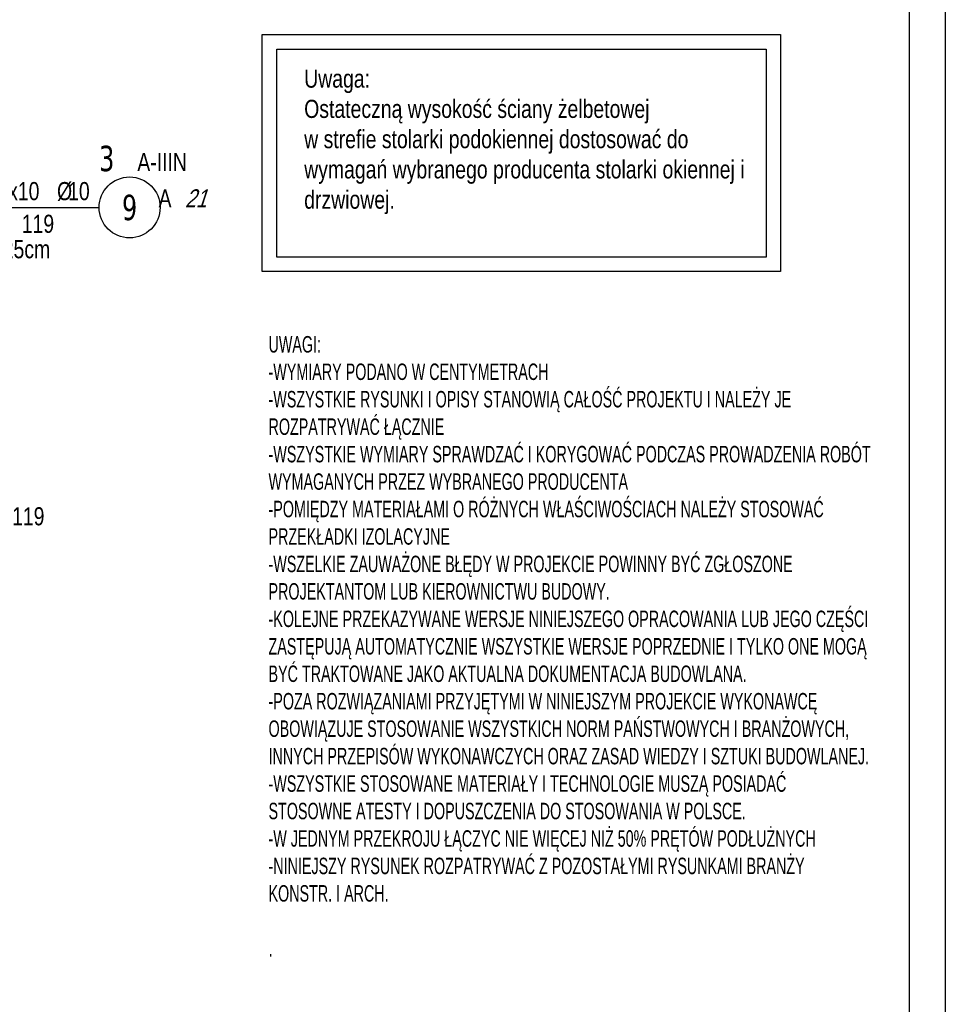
# Model space of a CAD drawing. Header units: millimetres. Extents: x 2694 to 13045, y 509 to 5574.
# Tile 5 of 13: x 3465 to 3783, y 848 to 1187. Entities that reach past the tile are written whole.
import ezdxf
from ezdxf.enums import TextEntityAlignment as Align

# ---------------------------------------------------------------- set-up
doc = ezdxf.new("R2010")
doc.units = ezdxf.units.MM
doc.header["$LTSCALE"] = 25
for name, color, linetype in [('BA_ram', 2, 'Continuous'), ('BA_txs', 2, 'Continuous'), ('BA_wic', 1, 'Continuous'), ('BZ_odn', 1, 'Continuous'), ('BZ_opi1', 7, 'Continuous'), ('BZ_opi2', 4, 'Continuous'), ('BZ_opi4', 53, 'Continuous'), ('BZ_pom', 6, 'Continuous'), ('BZ_txs', 2, 'Continuous'), ('BZ_wym', 1, 'Continuous')]:
    doc.layers.add(name, color=color, linetype=linetype)
doc.styles.add('BIKTBG', font='tahoma.ttf', dxfattribs={"width": 0.85})
doc.styles.add('BIKTS', font='bikromsw.shx', dxfattribs={"width": 0.8})
doc.styles.add('BIKWYM', font='bikromsw.shx', dxfattribs={"width": 0.7})
doc.dimstyles.new('BA_ST_25_cm', dxfattribs={"dimscale": 0.25, "dimtxt": 25, "dimasz": 1.666667, "dimexe": 24, "dimexo": 0, "dimgap": 0, "dimtad": 0, "dimdec": 1, "dimrnd": 0.5, "dimdsep": 46, "dimtxsty": 'BIKWYM', "dimblk": 'WYM-ST', "dimcen": 0, "dimdle": 20, "dimclrd": 256, "dimclre": 256, "dimclrt": 7, "dimadec": 0, "dimazin": 0, "dimtfac": 0.033333, "dimtdec": 1, "dimtix": 1, "dimtmove": 2, "dimatfit": 3, "dimldrblk": 'WYM-ST', "dimfxl": 1, "dimtvp": 0.8, "dimtolj": 1, "dimtzin": 0, "dimarcsym": 0})

# ---------------------------------------------------------------- blocks, each defined once
blk = doc.blocks.new('WYM-ST')
blk.add_hatch(color=256).paths.add_polyline_path([(-13, 2.88), (0, 0), (-13, -2.88)])
blk.add_lwpolyline([(0, 0), (-13, 2.88), (-13, -2.88), (0, 0)])
blk = doc.blocks.new('bik_BlkOpPret', base_point=(1524.45, 7050.26))
at = {"layer": 'BZ_opi1', "style": 'BIKTS', "width": 0.6}
for tag, p in [('SZTUK', (1533.83, 7057.76)), ('PRZEDR_FI', (1554.72, 7057.76)), ('PRZEKROJ', (1563.29, 7057.76)), ('DLUGOSC', (1568.65, 7024.01)), ('PRZEDR_L', (1533.83, 7024.01)), ('UWAGA', (1533.83, 6997.76))]:
    blk.add_attdef(tag, p, '', height=18.75, dxfattribs=at)
at = {"layer": 'BZ_opi2', "style": 'BIKTBG', "width": 0.6}
blk.add_attdef('NUMER', text='', height=26.25, dxfattribs=at).set_placement((1620.77, 7050.26), align=Align.MIDDLE_CENTER)
at = {"layer": 'BZ_pom', "width": 0.6}
for tag, p, height, style in [('POZYCJA', (1589.27, 7087.76), 26.25, 'BIKTBG'), ('GATUNEK', (1630.22, 7087.76), 18.75, 'BIKTS'), ('METODA_L', (1639.09, 7050.26), 18.75, 'BIKTS'), ('EURO_KOD', (1663.74, 7050.26), 18.75, 'BIKTS')]:
    blk.add_attdef(tag, p, '', height=height, dxfattribs=dict(at, style=style))
at = {"layer": 'BZ_wym', "width": 0.6}
for tag, p, height, style, flags in [('PRZEDR_NR', (1533.83, 6969.63), 26.25, 'BIKTBG', 1), ('PRZEDR_SZT', (1533.83, 6941.51), 18.75, 'BIKTS', 1), ('TYP_PRETA', (1533.83, 6913.38), 18.75, 'BIKTS', 3), ('EURO_KOD_SEGMENTY', (1567.58, 6885.26), 18.75, 'BIKTS', 3), ('HAK_1', (1533.83, 6857.13), 18.75, 'BIKTS', 3), ('HAK_2', (1533.83, 6829.01), 18.75, 'BIKTS', 3), ('ID', (1533.83, 6800.88), 18.75, 'BIKTS', 3), ('ID_C', (1533.83, 6772.76), 18.75, 'BIKTS', 3), ('b_atr_0', (1533.83, 6744.63), 18.75, 'BIKTS', 3)]:
    blk.add_attdef(tag, p, '', height=height, dxfattribs=dict(at, style=style, flags=flags))
blk = doc.blocks.new('bik_BlkOpPretW', base_point=(-5855.91, 5448.22))
at = {"layer": 'BZ_opi2', "style": 'BIKTBG', "width": 0.8}
blk.add_attdef('NUMER', text='', height=8.75, dxfattribs=at).set_placement((-5840.41, 5448.22), align=Align.MIDDLE_CENTER)
at = {"layer": 'BZ_opi4', "style": 'BIKTS', "width": 0.8}
for tag, p in [('SZTUK', (-5830.19, 5445.09)), ('PRZEDR_FI', (-5811.62, 5445.09)), ('PRZEKROJ', (-5807.81, 5445.09)), ('PRZEDR_L', (-5794, 5445.09)), ('DLUGOSC', (-5778.52, 5445.09))]:
    blk.add_attdef(tag, p, '', height=6.25, dxfattribs=at)
at = {"layer": 'BZ_pom', "width": 0.8}
for tag, p, height, style, flags in [('POZYCJA', (-5830.19, 5435.72), 8.75, 'BIKTBG', 3), ('GATUNEK', (-5830.19, 5426.34), 6.25, 'BIKTS', 1), ('METODA_L', (-5830.19, 5407.59), 6.25, 'BIKTS', 3)]:
    blk.add_attdef(tag, p, '', height=height, dxfattribs=dict(at, style=style, flags=flags))
at = {"layer": 'BZ_wym', "width": 0.8}
for tag, p, height, style, flags in [('UWAGA', (-5830.19, 5416.97), 6.25, 'BIKTS', 1), ('TYP_PRETA', (-5830.19, 5398.22), 6.25, 'BIKTS', 3), ('PRZEDR_NR', (-5830.19, 5388.84), 8.75, 'BIKTBG', 1), ('PRZEDR_SZT', (-5830.19, 5379.47), 6.25, 'BIKTS', 1), ('EURO_KOD', (-5830.19, 5370.09), 6.25, 'BIKTS', 3), ('EURO_KOD_SEGMENTY', (-5816.62, 5370.09), 6.25, 'BIKTS', 3), ('HAK_1', (-5830.19, 5360.72), 6.25, 'BIKTS', 3), ('HAK_2', (-5830.19, 5351.34), 6.25, 'BIKTS', 3), ('ID', (-5830.19, 5341.97), 6.25, 'BIKTS', 3), ('ID_C', (-5830.19, 5332.59), 6.25, 'BIKTS', 3), ('b_atr_0', (-5830.19, 5323.22), 6.25, 'BIKTS', 3)]:
    blk.add_attdef(tag, p, '', height=height, dxfattribs=dict(at, style=style, flags=flags))

msp = doc.modelspace()

# ---------------------------------------------------------------- linework, layer by layer
at = {"layer": 'BA_ram', "color": 1}
msp.add_lwpolyline([(2733.33, 509.19), (2733.33, 1994.19), (3783.33, 1994.19), (3783.33, 509.19)], close=True, dxfattribs=at)
at = {"layer": 'BA_ram'}
msp.add_lwpolyline([(2808.33, 521.69), (2808.33, 1981.69), (3770.83, 1981.69), (3770.83, 521.69)], close=True, dxfattribs=at)
at = {"layer": 'BA_wic'}
for points in [[(3548.11, 1182.24), (3726.6, 1182.24), (3726.6, 1100.6), (3548.11, 1100.6)], [(3553.11, 1177.24), (3721.6, 1177.24), (3721.6, 1105.6), (3553.11, 1105.6)]]:
    msp.add_lwpolyline(points, close=True, dxfattribs=at)
at = {"layer": 'BZ_odn'}
msp.add_circle((3502.43, 1122.71), 10.5, dxfattribs=at)

# ---------------------------------------------------------------- block references
ref = msp.add_blockref('bik_BlkOpPret', (3446.69, 1122.71))
ref.add_attrib('NUMER', '9', dxfattribs={"layer": 'BZ_opi2', "height": 8.75, "style": 'BIKTBG', "width": 0.8}).set_placement((3502.43, 1122.71), align=Align.MIDDLE_CENTER)
ref.add_attrib('POZYCJA', '3', (3491.93, 1135.21), dxfattribs={"layer": 'BZ_pom', "height": 8.75, "style": 'BIKTBG', "width": 0.8})
ref.add_attrib('SZTUK', '4x6x10', (3449.82, 1125.21), dxfattribs={"layer": 'BZ_opi1', "height": 6.25, "style": 'BIKTS', "width": 0.8})
ref.add_attrib('GATUNEK', 'A-IIIN', (3505.08, 1135.21), dxfattribs={"layer": 'BZ_pom', "height": 6.25, "style": 'BIKTS', "width": 0.8})
ref.add_attrib('PRZEKROJ', '10', (3481.25, 1125.21), dxfattribs={"layer": 'BZ_opi1', "height": 6.25, "style": 'BIKTS', "width": 0.8})
ref.add_attrib('DLUGOSC', '119', (3465.29, 1113.96), dxfattribs={"layer": 'BZ_opi1', "height": 6.25, "style": 'BIKTS', "width": 0.8})
ref.add_attrib('UWAGA', 'co 25cm', (3449.82, 1105.21), dxfattribs={"layer": 'BZ_opi1', "height": 6.25, "style": 'BIKTS', "width": 0.8})
ref.add_attrib('METODA_L', 'A', (3512.41, 1122.71), dxfattribs={"layer": 'BZ_pom', "height": 6.25, "style": 'BIKTS', "width": 0.8})
ref.add_attrib('PRZEDR_FI', '%%c', (3477.44, 1125.21), dxfattribs={"layer": 'BZ_opi1', "height": 6.25, "style": 'BIKTS', "width": 0.8})
ref.add_attrib('PRZEDR_L', 'L=', (3449.82, 1113.96), dxfattribs={"layer": 'BZ_opi1', "height": 6.25, "style": 'BIKTS', "width": 0.8})
ref.add_attrib('EURO_KOD', '21', (3521.45, 1122.71), dxfattribs={"layer": 'BZ_pom', "height": 6.25, "style": 'BIKTS', "oblique": 18, "width": 0.8})
ref = msp.add_blockref('bik_BlkOpPretW', (3379.45, 1016.35))
ref.add_attrib('NUMER', '2', dxfattribs={"layer": 'BZ_opi2', "height": 8.75, "style": 'BIKTBG', "width": 0.8}).set_placement((3394.95, 1016.35), align=Align.MIDDLE_CENTER)
ref.add_attrib('SZTUK', '240', (3405.53, 1013.23), dxfattribs={"layer": 'BZ_opi4', "height": 6.25, "style": 'BIKTS', "width": 0.8})
ref.add_attrib('PRZEKROJ', '10', (3432.68, 1013.23), dxfattribs={"layer": 'BZ_opi4', "height": 6.25, "style": 'BIKTS', "width": 0.8})
ref.add_attrib('DLUGOSC', '119', (3461.96, 1013.23), dxfattribs={"layer": 'BZ_opi4', "height": 6.25, "style": 'BIKTS', "width": 0.8})
ref.add_attrib('PRZEDR_FI', '%%c', (3428.87, 1013.23), dxfattribs={"layer": 'BZ_opi4', "height": 6.25, "style": 'BIKTS', "width": 0.8})
ref.add_attrib('PRZEDR_L', 'L=', (3446.49, 1013.23), dxfattribs={"layer": 'BZ_opi4', "height": 6.25, "style": 'BIKTS', "width": 0.8})

# ---------------------------------------------------------------- texts
at = {"layer": 'BA_txs', "insert": (3562.55, 1170.21), "char_height": 6.25, "width": 154.23, "attachment_point": 1, "style": 'BIKTS'}
msp.add_mtext('Uwaga:\\POstateczną wysokość ściany żelbetowej \\Pw strefie stolarki podokiennej dostosować do wymagań wybranego producenta stolarki okiennej i drzwiowej.\\P\\P ', dxfattribs=at)
at = {"layer": 'BZ_txs', "insert": (3550.27, 1078.42), "char_height": 5.67188, "width": 207.2377, "attachment_point": 1, "style": 'BIKTS'}
msp.add_mtext('{\\W0.65;UWAGI:\\P-WYMIARY PODANO W CENTYMETRACH\\P-WSZYSTKIE RYSUNKI I OPISY STANOWIĄ CAŁOŚĆ PROJEKTU I NALEŻY JE ROZPATRYWAĆ ŁĄCZNIE\\P-WSZYSTKIE WYMIARY SPRAWDZAĆ I KORYGOWAĆ PODCZAS PROWADZENIA ROBÓT WYMAGANYCH PRZEZ WYBRANEGO PRODUCENTA\\P-POMIĘDZY MATERIAŁAMI O RÓŻNYCH WŁAŚCIWOŚCIACH NALEŻY STOSOWAĆ PRZEKŁADKI IZOLACYJNE\\P-WSZELKIE ZAUWAŻONE BŁĘDY W PROJEKCIE POWINNY BYĆ ZGŁOSZONE PROJEKTANTOM LUB KIEROWNICTWU BUDOWY.\\P-KOLEJNE PRZEKAZYWANE WERSJE NINIEJSZEGO OPRACOWANIA LUB JEGO CZĘŚCI ZASTĘPUJĄ AUTOMATYCZNIE WSZYSTKIE WERSJE POPRZEDNIE I TYLKO ONE MOGĄ BYĆ TRAKTOWANE JAKO AKTUALNA DOKUMENTACJA BUDOWLANA.\\P-POZA ROZWIĄZANIAMI PRZYJĘTYMI W NINIEJSZYM PROJEKCIE WYKONAWCĘ OBOWIĄZUJE STOSOWANIE WSZYSTKICH NORM PAŃSTWOWYCH I BRANŻOWYCH, INNYCH PRZEPISÓW WYKONAWCZYCH ORAZ ZASAD WIEDZY I SZTUKI BUDOWLANEJ.\\P-WSZYSTKIE STOSOWANE MATERIAŁY I TECHNOLOGIE MUSZĄ POSIADAĆ STOSOWNE ATESTY I DOPUSZCZENIA DO STOSOWANIA W POLSCE.\\P\\C2;-W JEDNYM PRZEKROJU ŁĄCZYC NIE WIĘCEJ NIŻ 50% PRĘTÓW PODŁUŻNYCH\\P-NINIEJSZY RYSUNEK ROZPATRYWAĆ Z POZOSTAŁYMI RYSUNKAMI BRANŻY KONSTR. I ARCH.\\P\\Fbikromsw.shx|c1;\\P\\C3;.}', dxfattribs=at)

# ---------------------------------------------------------------- leaders
at = {"layer": 'BZ_odn'}
msp.add_leader([(3421.75, 1087.93), (3446.69, 1122.71), (3491.93, 1122.71)], dimstyle='BA_ST_25_cm', dxfattribs=at)

doc.saveas('drawing.dxf')
